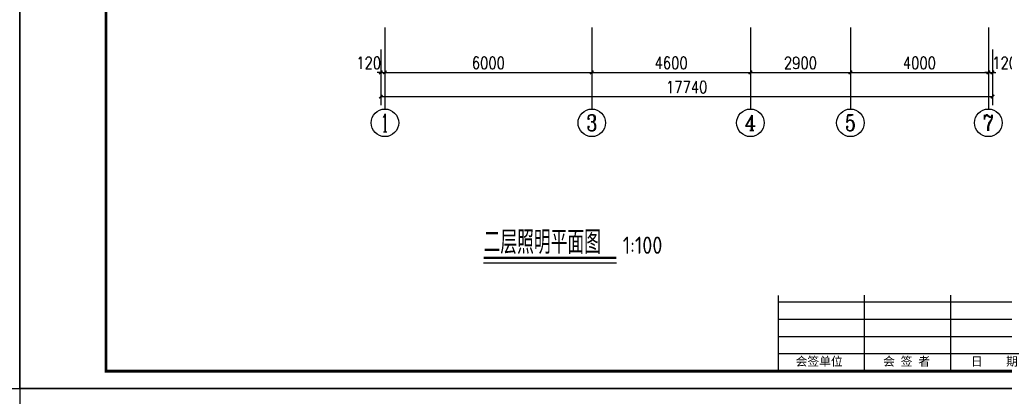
# Model space of a CAD drawing. Extents: x 41933 to 169416, y 41775 to 279375.
# Tile 15 of 39: x 83933 to 112486, y 100945 to 111872. Entities that reach past the tile are written whole.
import ezdxf
from ezdxf.enums import TextEntityAlignment as Align

# ---------------------------------------------------------------- set-up
doc = ezdxf.new("R2010")
doc.units = 0
doc.header["$LTSCALE"] = 1000
doc.header["$MEASUREMENT"] = 0
for name, color, linetype in [('AXIS', 3, 'Continuous'), ('AXIS_TEXT', 7, 'Continuous'), ('DIM_SYMB', 3, 'Continuous'), ('PUB_TEXT', 7, 'Continuous'), ('图框', 4, 'Continuous')]:
    doc.layers.add(name, color=color, linetype=linetype)
doc.styles.add('_TCH_AXIS', font='COMPLEX', dxfattribs={"bigfont": 'GBCBIG'})
doc.styles.add('_TCH_WINDOW', font='SIMPLEX', dxfattribs={"bigfont": 'GBCBIG'})
doc.styles.add('COMPLEX', font='COMPLEX')
doc.styles.add('DIM_FONT', font='simplex.shx', dxfattribs={"width": 0.8})
doc.styles.add('ST', font='SimSun.ttf', dxfattribs={"height": 7})
doc.styles.get("Standard").update_dxf_attribs({"font": 'gbenor.shx', "bigfont": 'gbcbig.shx'})
doc.dimstyles.new('_TCH_ARCH&&100', dxfattribs={"dimtxt": 350, "dimasz": 100, "dimexe": 250, "dimexo": 300, "dimgap": 100, "dimtad": 1, "dimdec": 0, "dimzin": 0, "dimdsep": 46, "dimtxsty": 'DIM_FONT', "dimblk": 'ARCHTICK', "dimcen": 0.09, "dimclrt": 7, "dimazin": 2, "dimtfac": 1, "dimtdec": 0, "dimtix": 1, "dimtmove": 2, "dimatfit": 3, "dimfxl": 0, "dimtolj": 1, "dimtzin": 0, "dimarcsym": 0})

# ---------------------------------------------------------------- blocks, each defined once
blk = doc.blocks.new('_ArchTick')
at = {"color": 0, "linetype": 'ByBlock', "const_width": 0.4}
blk.add_lwpolyline([(-0.5, -0.5), (0.5, 0.5)], dxfattribs=at)
blk = doc.blocks.new('*D2225')
at = {"layer": 'AXIS', "color": 0, "lineweight": -2, "transparency": 16777216}
for p, q in [((94404, 110906), (94404, 110092)), ((94524, 110906), (94524, 110092)), ((94404, 110342), (94304, 110342)), ((94404, 110342), (94524, 110342)), ((94524, 110342), (94624, 110342))]:
    blk.add_line(p, q, dxfattribs=at)
at = {"layer": 'Defpoints', "color": 0, "transparency": 16777216}
for p in [(94404, 111206), (94524, 111206), (94524, 110342)]:
    blk.add_point(p, dxfattribs=at)
at = {"layer": 'AXIS', "color": 0, "lineweight": -2, "transparency": 16777216, "xscale": 100, "yscale": 100, "zscale": 100}
blk.add_blockref('_ArchTick', (94404, 110342), dxfattribs=at)
at = {"layer": 'AXIS', "color": 0, "lineweight": -2, "transparency": 16777216, "xscale": 100, "yscale": 100, "zscale": 100, "rotation": 180}
blk.add_blockref('_ArchTick', (94524, 110342), dxfattribs=at)
at = {"layer": 'AXIS', "color": 7, "transparency": 16777216, "insert": (94054, 110617), "char_height": 350, "attachment_point": 5, "style": 'DIM_FONT'}
blk.add_mtext('\\A1;120', dxfattribs=at)
blk = doc.blocks.new('*D2226')
at = {"layer": 'AXIS', "color": 0, "lineweight": -2, "transparency": 16777216}
for p, q in [((94524, 110906), (94524, 110092)), ((100524, 110906), (100524, 110092)), ((94524, 110342), (100524, 110342))]:
    blk.add_line(p, q, dxfattribs=at)
at = {"layer": 'Defpoints', "color": 0, "transparency": 16777216}
for p in [(94524, 111206), (100524, 111206), (100524, 110342)]:
    blk.add_point(p, dxfattribs=at)
at = {"layer": 'AXIS', "color": 0, "lineweight": -2, "transparency": 16777216, "xscale": 100, "yscale": 100, "zscale": 100, "rotation": 180}
blk.add_blockref('_ArchTick', (94524, 110342), dxfattribs=at)
at = {"layer": 'AXIS', "color": 0, "lineweight": -2, "transparency": 16777216, "xscale": 100, "yscale": 100, "zscale": 100}
blk.add_blockref('_ArchTick', (100524, 110342), dxfattribs=at)
at = {"layer": 'AXIS', "color": 7, "transparency": 16777216, "insert": (97524, 110617), "char_height": 350, "attachment_point": 5, "style": 'DIM_FONT'}
blk.add_mtext('\\A1;6000', dxfattribs=at)
blk = doc.blocks.new('*D2227')
at = {"layer": 'AXIS', "color": 0, "lineweight": -2, "transparency": 16777216}
for p, q in [((100524, 110906), (100524, 110092)), ((105124, 110906), (105124, 110092)), ((100524, 110342), (105124, 110342))]:
    blk.add_line(p, q, dxfattribs=at)
at = {"layer": 'Defpoints', "color": 0, "transparency": 16777216}
for p in [(100524, 111206), (105124, 111206), (105124, 110342)]:
    blk.add_point(p, dxfattribs=at)
at = {"layer": 'AXIS', "color": 0, "lineweight": -2, "transparency": 16777216, "xscale": 100, "yscale": 100, "zscale": 100, "rotation": 180}
blk.add_blockref('_ArchTick', (100524, 110342), dxfattribs=at)
at = {"layer": 'AXIS', "color": 0, "lineweight": -2, "transparency": 16777216, "xscale": 100, "yscale": 100, "zscale": 100}
blk.add_blockref('_ArchTick', (105124, 110342), dxfattribs=at)
at = {"layer": 'AXIS', "color": 7, "transparency": 16777216, "insert": (102824, 110617), "char_height": 350, "attachment_point": 5, "style": 'DIM_FONT'}
blk.add_mtext('\\A1;4600', dxfattribs=at)
blk = doc.blocks.new('*D2228')
at = {"layer": 'AXIS', "color": 0, "lineweight": -2, "transparency": 16777216}
for p, q in [((105124, 110906), (105124, 110092)), ((108024, 110906), (108024, 110092)), ((105124, 110342), (108024, 110342))]:
    blk.add_line(p, q, dxfattribs=at)
at = {"layer": 'Defpoints', "color": 0, "transparency": 16777216}
for p in [(105124, 111206), (108024, 111206), (108024, 110342)]:
    blk.add_point(p, dxfattribs=at)
at = {"layer": 'AXIS', "color": 0, "lineweight": -2, "transparency": 16777216, "xscale": 100, "yscale": 100, "zscale": 100, "rotation": 180}
blk.add_blockref('_ArchTick', (105124, 110342), dxfattribs=at)
at = {"layer": 'AXIS', "color": 0, "lineweight": -2, "transparency": 16777216, "xscale": 100, "yscale": 100, "zscale": 100}
blk.add_blockref('_ArchTick', (108024, 110342), dxfattribs=at)
at = {"layer": 'AXIS', "color": 7, "transparency": 16777216, "insert": (106574, 110617), "char_height": 350, "attachment_point": 5, "style": 'DIM_FONT'}
blk.add_mtext('\\A1;2900', dxfattribs=at)
blk = doc.blocks.new('*D2229')
at = {"layer": 'AXIS', "color": 0, "lineweight": -2, "transparency": 16777216}
for p, q in [((108024, 110906), (108024, 110092)), ((112024, 110906), (112024, 110092)), ((108024, 110342), (112024, 110342))]:
    blk.add_line(p, q, dxfattribs=at)
at = {"layer": 'Defpoints', "color": 0, "transparency": 16777216}
for p in [(108024, 111206), (112024, 111206), (112024, 110342)]:
    blk.add_point(p, dxfattribs=at)
at = {"layer": 'AXIS', "color": 0, "lineweight": -2, "transparency": 16777216, "xscale": 100, "yscale": 100, "zscale": 100, "rotation": 180}
blk.add_blockref('_ArchTick', (108024, 110342), dxfattribs=at)
at = {"layer": 'AXIS', "color": 0, "lineweight": -2, "transparency": 16777216, "xscale": 100, "yscale": 100, "zscale": 100}
blk.add_blockref('_ArchTick', (112024, 110342), dxfattribs=at)
at = {"layer": 'AXIS', "color": 7, "transparency": 16777216, "insert": (110024, 110617), "char_height": 350, "attachment_point": 5, "style": 'DIM_FONT'}
blk.add_mtext('\\A1;4000', dxfattribs=at)
blk = doc.blocks.new('*D2230')
at = {"layer": 'AXIS', "color": 0, "lineweight": -2, "transparency": 16777216}
for p, q in [((112024, 110906), (112024, 110092)), ((112144, 110906), (112144, 110092)), ((112024, 110342), (111924, 110342)), ((112024, 110342), (112144, 110342)), ((112144, 110342), (112244, 110342))]:
    blk.add_line(p, q, dxfattribs=at)
at = {"layer": 'Defpoints', "color": 0, "transparency": 16777216}
for p in [(112024, 111206), (112144, 111206), (112144, 110342)]:
    blk.add_point(p, dxfattribs=at)
at = {"layer": 'AXIS', "color": 0, "lineweight": -2, "transparency": 16777216, "xscale": 100, "yscale": 100, "zscale": 100}
blk.add_blockref('_ArchTick', (112024, 110342), dxfattribs=at)
at = {"layer": 'AXIS', "color": 0, "lineweight": -2, "transparency": 16777216, "xscale": 100, "yscale": 100, "zscale": 100, "rotation": 180}
blk.add_blockref('_ArchTick', (112144, 110342), dxfattribs=at)
at = {"layer": 'AXIS', "color": 7, "transparency": 16777216, "insert": (112494, 110617), "char_height": 350, "attachment_point": 5, "style": 'DIM_FONT'}
blk.add_mtext('\\A1;120', dxfattribs=at)
blk = doc.blocks.new('*D2231')
at = {"layer": 'AXIS', "color": 0, "lineweight": -2, "transparency": 16777216}
for p, q in [((94404, 111006), (94404, 109391)), ((112144, 111006), (112144, 109391)), ((94404, 109641), (112144, 109641))]:
    blk.add_line(p, q, dxfattribs=at)
at = {"layer": 'Defpoints', "color": 0, "transparency": 16777216}
for p in [(94404, 111306), (112144, 111306), (112144, 109641)]:
    blk.add_point(p, dxfattribs=at)
at = {"layer": 'AXIS', "color": 0, "lineweight": -2, "transparency": 16777216, "xscale": 100, "yscale": 100, "zscale": 100, "rotation": 180}
blk.add_blockref('_ArchTick', (94404, 109641), dxfattribs=at)
at = {"layer": 'AXIS', "color": 0, "lineweight": -2, "transparency": 16777216, "xscale": 100, "yscale": 100, "zscale": 100}
blk.add_blockref('_ArchTick', (112144, 109641), dxfattribs=at)
at = {"layer": 'AXIS', "color": 7, "transparency": 16777216, "insert": (103274, 109916), "char_height": 350, "attachment_point": 5, "style": 'DIM_FONT'}
blk.add_mtext('\\A1;17740', dxfattribs=at)
blk = doc.blocks.new('_AXISO')
blk.add_circle((0, 0), 0.5)
at = {"layer": 'AXIS_TEXT', "style": 'COMPLEX', "width": 1.041667}
blk.add_attdef('A', text='', height=0.56, dxfattribs=at).set_placement((-0.25, -0.28), (0.25, -0.28), align=Align.FIT)

msp = doc.modelspace()

# ---------------------------------------------------------------- linework, layer by layer
at = {"layer": 'AXIS'}
for p, q in [((94523.8, 111644), (94523.8, 109279.7)), ((100523.8, 111644), (100523.8, 109279.7)), ((105123.8, 111644), (105123.8, 109279.7)), ((108023.8, 111644), (108023.8, 109279.7)), ((112023.8, 111644), (112023.8, 109279.7))]:
    msp.add_line(p, q, dxfattribs=at)
at = {"layer": 'DIM_SYMB', "const_width": 70}
msp.add_lwpolyline([(97386.3, 104959.6), (101237.5, 104959.6)], dxfattribs=at)
at = {"layer": 'DIM_SYMB'}
msp.add_lwpolyline([(97386.3, 104819.6), (101237.5, 104819.6)], dxfattribs=at)
at = {"layer": '图框'}
for p, q in [((113433, 103675), (105933, 103675)), ((108433, 101675), (108433, 103875)), ((110933, 101675), (110933, 103875)), ((113433, 103175), (105933, 103175)), ((113433, 102675), (105933, 102675)), ((113433, 102175), (105933, 102175))]:
    msp.add_line(p, q, dxfattribs=at)
at = {"layer": '图框', "color": 4}
for points in [[(83933, 130875), (41933, 130875), (41933, 101175), (83933, 101175)], [(125933, 130875), (83933, 130875), (83933, 101175), (125933, 101175)], [(125933, 101175), (83933, 101175), (83933, 71475), (125933, 71475)]]:
    msp.add_lwpolyline(points, close=True, dxfattribs=at)
at = {"layer": '图框', "color": 4, "const_width": 80}
msp.add_lwpolyline([(86433, 101675), (125433, 101675), (125433, 130375), (86433, 130375)], close=True, dxfattribs=at)
at = {"layer": '图框', "const_width": 45}
msp.add_lwpolyline([(105933, 101675), (105933, 103875)], dxfattribs=at)

# ---------------------------------------------------------------- block references
at = {"layer": 'AXIS'}
ref = msp.add_blockref('_AXISO', (94523.8, 108879.7), dxfattribs=dict(at, xscale=800, yscale=800, zscale=800))
ref.add_attrib('A', '1', dxfattribs={"layer": 'AXIS_TEXT', "height": 514.7, "style": '_TCH_AXIS'}).set_placement((94413.5, 108622.3), (94634.1, 108622.3), align=Align.FIT)
ref = msp.add_blockref('_AXISO', (100523.8, 108879.7), dxfattribs=dict(at, xscale=800, yscale=800, zscale=800))
ref.add_attrib('A', '3', dxfattribs={"layer": 'AXIS_TEXT', "height": 465.9, "style": '_TCH_AXIS'}).set_placement((100368.5, 108646.7), (100679.1, 108646.7), align=Align.FIT)
ref = msp.add_blockref('_AXISO', (105123.8, 108879.7), dxfattribs=dict(at, xscale=800, yscale=800, zscale=800))
ref.add_attrib('A', '4', dxfattribs={"layer": 'AXIS_TEXT', "height": 445.4, "style": '_TCH_AXIS'}).set_placement((104954.1, 108657), (105293.5, 108657), align=Align.FIT)
ref = msp.add_blockref('_AXISO', (108023.8, 108879.7), dxfattribs=dict(at, xscale=800, yscale=800, zscale=800))
ref.add_attrib('A', '5', dxfattribs={"layer": 'AXIS_TEXT', "height": 465.9, "style": '_TCH_AXIS'}).set_placement((107868.5, 108646.7), (108179.1, 108646.7), align=Align.FIT)
ref = msp.add_blockref('_AXISO', (112023.8, 108879.7), dxfattribs=dict(at, xscale=800, yscale=800, zscale=800))
ref.add_attrib('A', '7', dxfattribs={"layer": 'AXIS_TEXT', "height": 465.9, "style": '_TCH_AXIS'}).set_placement((111868.5, 108646.7), (112179.1, 108646.7), align=Align.FIT)

# ---------------------------------------------------------------- texts
at = {"layer": 'PUB_TEXT', "style": '_TCH_WINDOW'}
msp.add_text('二层照明平面图', height=675.18, dxfattribs=at).set_placement((97386.3, 105078.4))
at = {"layer": 'PUB_TEXT'}
msp.add_text('1:100', height=500, dxfattribs=at).set_placement((101422.4, 105078.4))
at = {"layer": '图框', "style": 'ST'}
for s, p in [('会签单位', (106435.4, 101832.3)), ('会 签 者', (108970.9, 101832.3)), ('日    期', (111517.1, 101832.3))]:
    msp.add_text(s, height=250, dxfattribs=at).set_placement(p)

# ---------------------------------------------------------------- dimensions: what is measured, and where the dimension line sits
at = {"layer": 'AXIS'}
for base, p1, p2, picture, middle in [((94523.8, 110341.8), (94403.8, 111206.1), (94523.8, 111206.1), '*D2225', (94053.8, 110616.8)), ((112143.8, 110341.8), (112023.8, 111206.1), (112143.8, 111206.1), '*D2230', (112493.8, 110616.8))]:
    dim = msp.add_linear_dim(base=base, p1=p1, p2=p2, angle=0, dimstyle='_TCH_ARCH&&100', dxfattribs=at)
    dim.commit()
    dim.dimension.update_dxf_attribs({"geometry": picture, "text_midpoint": middle, "dimtype": 129})
for p1, p2, distance, picture, middle in [((94403.8, 111305.7), (112143.8, 111305.7), -1664.3, '*D2231', (103273.8, 109916.4)), ((94523.8, 111206.1), (100523.8, 111206.1), -864.3, '*D2226', (97523.8, 110616.8)), ((100523.8, 111206.1), (105123.8, 111206.1), -864.3, '*D2227', (102823.8, 110616.8)), ((105123.8, 111206.1), (108023.8, 111206.1), -864.3, '*D2228', (106573.8, 110616.8)), ((108023.8, 111206.1), (112023.8, 111206.1), -864.3, '*D2229', (110023.8, 110616.8))]:
    dim = msp.add_aligned_dim(p1=p1, p2=p2, distance=distance, dimstyle='_TCH_ARCH&&100', dxfattribs=at)
    dim.commit()
    dim.dimension.update_dxf_attribs({"geometry": picture, "text_midpoint": middle})

doc.saveas('drawing.dxf')
